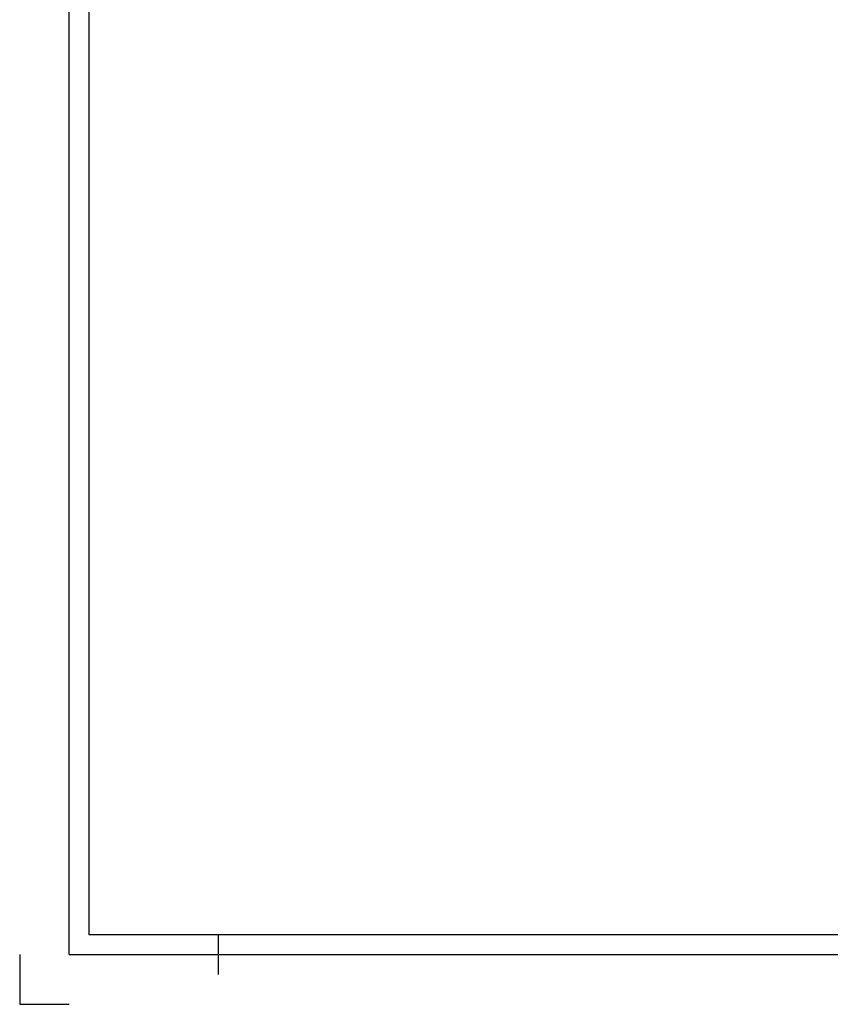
# Model space of a CAD drawing. Header units: millimetres. Extents: x 10376 to 10796, y 14811 to 15108.
# Tile 1 of 14: x 10376 to 10458, y 14811 to 14910. Entities that reach past the tile are written whole.
import ezdxf

# ---------------------------------------------------------------- set-up
doc = ezdxf.new("R2010")
doc.units = ezdxf.units.MM
doc.layers.get('0').update_dxf_attribs({"linetype": 'CONTINUOUS'})

# ---------------------------------------------------------------- blocks, each defined once
blk = doc.blocks.new('DINA3_00002', base_point=(10789.357, 14817.753))
for p, q in [((10383.357, 14817.753), (10383.357, 15100.753)), ((10789.357, 14817.753), (10383.357, 14817.753)), ((10396.357, 14817.753), (10396.357, 14813.753)), ((10381.357, 14815.753), (10791.357, 14815.753))]:
    blk.add_line(p, q)
for points in [[(10381.357, 14815.753), (10381.357, 15102.753), (10791.357, 15102.753)], [(10376.357, 14815.753), (10376.357, 14810.753), (10381.357, 14810.753)]]:
    blk.add_lwpolyline(points)
blk = doc.blocks.new('_ZBL0001_00001')
blk.add_blockref('DINA3_00002', (10789.357, 14817.753))

msp = doc.modelspace()

# ---------------------------------------------------------------- block references
msp.add_blockref('_ZBL0001_00001', (0, 0))

doc.saveas('drawing.dxf')
